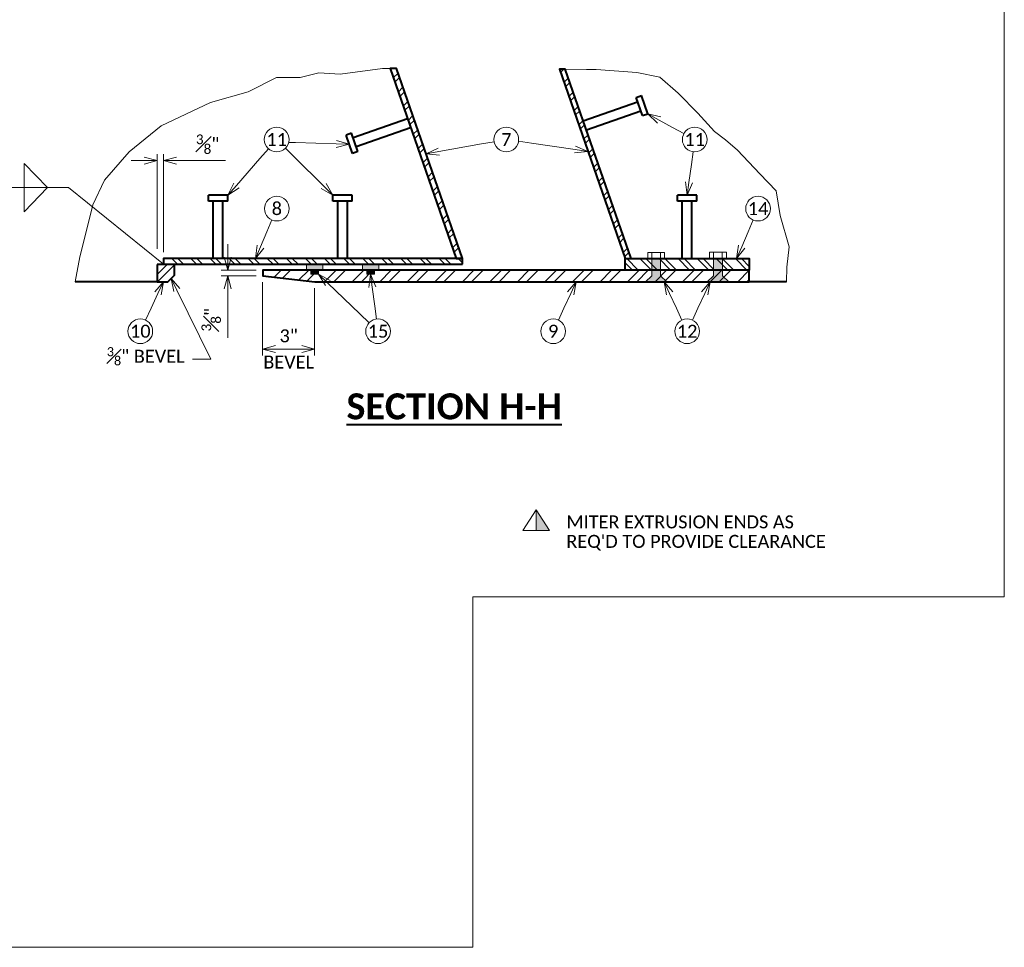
# Model space of a CAD drawing. Extents: x -1776 to -1159, y -2524 to -2272.
# Tile 6 of 12: x -1512 to -1398, y -2524 to -2417. Entities that reach past the tile are written whole.
import ezdxf
from ezdxf import colors
from ezdxf.entities.mleader import LeaderData, LeaderLine
from ezdxf.math import Vec2, Vec3

# ---------------------------------------------------------------- set-up
doc = ezdxf.new("R2010")
doc.units = 0
doc.header["$MEASUREMENT"] = 0
for name, color, linetype, lineweight in [('B_ANNO_DIM', 7, 'Continuous', 18), ('B_ANNO_SYMB', 7, 'Continuous', 18), ('B_ANNO_TEXT', 7, 'Continuous', 18), ('B_ANNO_TEXT_TITLE', 7, 'Continuous', 40), ('B_CONC_SDWLK', 14, 'Continuous', 40), ('B_DETAIL', 7, 'Continuous', 18), ('B_DETAIL_OBJ', 7, 'Continuous', 40), ('B_STEEL', 92, 'Continuous', 18)]:
    doc.layers.add(name, color=color, linetype=linetype, lineweight=lineweight)
doc.layers.add('B_ANNO_NOPLOT', color=47, linetype='Continuous', lineweight=18, plot=False)
doc.styles.add('Annotative', font='calibri.ttf', dxfattribs={"height": 0.0625})
doc.styles.get("Standard").update_dxf_attribs({"font": 'calibri.ttf'})
doc.styles.add('Title', font='calibrib.ttf', dxfattribs={"height": 0.125})
doc.dimstyles.new('Annotative', dxfattribs={"dimscale": 0, "dimtxt": 0.0625, "dimasz": 0.0625, "dimexe": 0.03125, "dimexo": 0.03125, "dimgap": 0.03125, "dimtad": 1, "dimdec": 3, "dimzin": 3, "dimdsep": 46, "dimlunit": 4, "dimtxsty": 'Standard', "dimblk": 'OPEN30', "dimcen": 0.03125, "dimaunit": 1, "dimadec": 0, "dimazin": 3, "dimtfac": 0.75, "dimtdec": 3, "dimtofl": 0, "dimtmove": 0, "dimatfit": 3, "dimldrblk": 'OPEN30', "dimfxl": 1, "dimtfill": 1, "dimfrac": 1, "dimtolj": 1, "dimtzin": 0, "dimarcsym": 0})

# ---------------------------------------------------------------- blocks, each defined once
blk = doc.blocks.new('triangle half solid')
at = {"layer": 'B_ANNO_SYMB'}
blk.add_hatch(color=256, dxfattribs=at).paths.add_polyline_path([(0, 1.19), (1.538, -1.189), (0, -1.189)])
blk.add_line((0, 1.19), (-1.538, -1.189), dxfattribs=at)
at = {"layer": 'B_ANNO_SYMB', "flags": 128}
for points in [[(-1.538, -1.189), (0, -1.189), (0, 1.19)], [(0, 1.19), (1.538, -1.189), (0, -1.189), (0, 1.19)]]:
    blk.add_lwpolyline(points, dxfattribs=at)
blk = doc.blocks.new('stud')
at = {"layer": 'B_DETAIL_OBJ'}
for p, q in [((-1.114, 3.662), (1.116, 3.662)), ((-1.114, 2.993), (-1.114, 3.662)), ((1.116, 2.993), (1.116, 3.662)), ((-1.114, 2.993), (1.116, 2.993)), ((-0.543, -3.66), (-0.543, 2.993)), ((0.573, -3.66), (0.573, 2.993))]:
    blk.add_line(p, q, dxfattribs=at)
blk = doc.blocks.new('_Open30')
at = {"color": 0, "linetype": 'ByBlock', "lineweight": -2}
for p, q in [((-1, 0.268), (0, 0)), ((0, 0), (-1, -0.268)), ((0, 0), (-1, 0))]:
    blk.add_line(p, q, dxfattribs=at)
blk = doc.blocks.new('*D14')
at = {"layer": 'B_ANNO_DIM', "color": 0, "lineweight": -2, "transparency": 16777216}
for p, q in [((-1483.79, -2447.41), (-1483.79, -2455.88)), ((-1477.78, -2448.1), (-1477.78, -2455.88)), ((-1479.28, -2455.13), (-1482.29, -2455.13))]:
    blk.add_line(p, q, dxfattribs=at)
at = {"layer": 'Defpoints', "color": 0, "transparency": 16777216}
for p in [(-1483.79, -2446.66), (-1477.78, -2447.35), (-1483.79, -2455.13)]:
    blk.add_point(p, dxfattribs=at)
at = {"layer": 'B_ANNO_DIM', "color": 0, "lineweight": -2, "transparency": 16777216, "xscale": 1.5, "yscale": 1.5, "zscale": 1.5, "rotation": 180}
blk.add_blockref('_Open30', (-1483.79, -2455.13), dxfattribs=at)
at = {"layer": 'B_ANNO_DIM', "color": 0, "lineweight": -2, "transparency": 16777216, "xscale": 1.5, "yscale": 1.5, "zscale": 1.5}
blk.add_blockref('_Open30', (-1477.78, -2455.13), dxfattribs=at)
at = {"layer": 'B_ANNO_DIM', "color": 0, "transparency": 16777216, "char_height": 1.5, "attachment_point": 5}
for s, insert in [('\\A1;3"', (-1480.78, -2453.61)), ('\\A1;BEVEL', (-1480.78, -2456.63))]:
    blk.add_mtext(s, dxfattribs=dict(at, insert=insert))
blk = doc.blocks.new('*D15')
at = {"layer": 'B_ANNO_DIM', "color": 0, "lineweight": -2, "transparency": 16777216}
for p, q in [((-1495.99, -2443.54), (-1495.99, -2432.61)), ((-1495.23, -2443.92), (-1495.23, -2432.61)), ((-1497.49, -2433.36), (-1498.99, -2433.36)), ((-1493.73, -2433.36), (-1488.07, -2433.36))]:
    blk.add_line(p, q, dxfattribs=at)
at = {"layer": 'Defpoints', "color": 0, "transparency": 16777216}
for p in [(-1495.23, -2433.36), (-1495.99, -2444.29), (-1495.23, -2444.67)]:
    blk.add_point(p, dxfattribs=at)
at = {"layer": 'B_ANNO_DIM', "color": 0, "lineweight": -2, "transparency": 16777216, "xscale": 1.5, "yscale": 1.5, "zscale": 1.5}
blk.add_blockref('_Open30', (-1495.99, -2433.36), dxfattribs=at)
at = {"layer": 'B_ANNO_DIM', "color": 0, "lineweight": -2, "transparency": 16777216, "xscale": 1.5, "yscale": 1.5, "zscale": 1.5, "rotation": 180}
blk.add_blockref('_Open30', (-1495.23, -2433.36), dxfattribs=at)
at = {"layer": 'B_ANNO_DIM', "color": 0, "transparency": 16777216, "insert": (-1490.15, -2431.46), "char_height": 1.5, "attachment_point": 5}
blk.add_mtext('\\A1;{\\H0.75x;\\S3#8;}"', dxfattribs=at)
blk = doc.blocks.new('*D16')
at = {"layer": 'B_ANNO_DIM', "color": 0, "lineweight": -2, "transparency": 16777216}
for p, q in [((-1487.83, -2444.51), (-1487.83, -2443.01)), ((-1484.54, -2446.01), (-1488.58, -2446.01)), ((-1484.54, -2446.66), (-1488.58, -2446.66)), ((-1487.83, -2448.16), (-1487.83, -2453.82))]:
    blk.add_line(p, q, dxfattribs=at)
at = {"layer": 'Defpoints', "color": 0, "transparency": 16777216}
for p in [(-1487.83, -2446.01), (-1483.79, -2446.01), (-1483.79, -2446.66)]:
    blk.add_point(p, dxfattribs=at)
at = {"layer": 'B_ANNO_DIM', "color": 0, "lineweight": -2, "transparency": 16777216, "xscale": 1.5, "yscale": 1.5, "zscale": 1.5}
for p, rotation in [((-1487.83, -2446.01), 270), ((-1487.83, -2446.66), 90)]:
    blk.add_blockref('_Open30', p, dxfattribs=dict(at, rotation=rotation))
at = {"layer": 'B_ANNO_DIM', "color": 0, "transparency": 16777216, "insert": (-1489.74, -2451.74), "char_height": 1.5, "attachment_point": 5, "rotation": 90}
blk.add_mtext('\\A1;{\\H0.75x;\\S3#8;}"', dxfattribs=at)
blk = doc.blocks.new('*U651')
at = {"layer": 'B_ANNO_NOPLOT', "flags": 128}
blk.add_lwpolyline([(0, 0), (0, 252), (323.9277, 252), (323.9277, 238.8552), (378, 238.8552), (378, 40.4996), (316.5708, 40.4996), (316.5708, 0)], close=True, dxfattribs=at)
blk = doc.blocks.new('INS_JTMODCVR4_BASE')
at = {"layer": 'B_STEEL'}
h = blk.add_hatch(dxfattribs=at)
h.set_pattern_fill('DGN_ANSI323', color=256, scale=0.01, angle=45, style=0, pattern_type=2)
h.set_pattern_definition([(45, (2147786.14, -2147404.0707), (-1.10308657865, 1.10308657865), []), (45, (2147785.798, -2147403.7287), (-1.10308657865, 1.10308657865), [])])
h.paths.add_polyline_path([(314.6442, 79.5778), (315.3891, 79.5778), (315.3894, 79.578), (307.7644, 101.515), (307.0214, 101.518)])
h = blk.add_hatch(dxfattribs=at)
h.set_pattern_fill('DGN_ANSI323', color=256, scale=0.01, angle=45, style=0, pattern_type=2)
h.set_pattern_definition([(45, (2147766.66, -2147404.0827), (-1.10308657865, 1.10308657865), []), (45, (2147766.318, -2147403.7407), (-1.10308657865, 1.10308657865), [])])
h.paths.add_polyline_path([(334.1894, 79.566), (334.8694, 79.566), (327.2684, 101.444), (326.5884, 101.447)])
h = blk.add_hatch(dxfattribs=at)
h.set_pattern_fill('ANSI32', color=256, scale=5)
h.set_pattern_definition([(45, (1743.952, 2320.7923), (-1.3258252, 1.3258252), []), (45, (1744.836, 2320.7923), (-1.3258252, 1.3258252), [])])
h.paths.add_polyline_path([(280.0934, 78.903), (282.0954, 78.903), (282.0954, 77.651), (281.3454, 76.901), (280.0934, 76.901)])
h = blk.add_hatch(dxfattribs=at)
h.set_pattern_fill('DGN_ANSI323', color=256, scale=0.01, angle=135, style=0, pattern_type=2)
h.set_pattern_definition([(135, (2147786.14, -2147404.7297), (-1.10308657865, -1.10308657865), []), (135, (2147785.798, -2147405.0716), (-1.10308657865, -1.10308657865), [])])
h.paths.add_polyline_path([(315.3894, 78.919), (315.3894, 79.578), (315.3891, 79.5778), (280.8521, 79.5778), (280.8524, 79.578), (280.8524, 78.919)])
for points in [[(297.3774, 78.897), (299.2374, 78.897), (299.2374, 78.233), (297.3774, 78.233)], [(303.8494, 78.907), (305.7084, 78.907), (305.7084, 78.242), (303.8494, 78.242)], [(339.0164, 76.901), (338.2734, 77.585), (338.2734, 79.566), (337.2564, 79.566), (337.2564, 77.585), (336.5274, 76.901)], [(344.4084, 79.562), (344.4084, 77.582), (343.6794, 76.897), (346.1674, 76.897), (345.4224, 77.582), (345.4224, 79.562)], [(297.8564, 78.235), (298.7424, 78.235), (298.7424, 77.781), (297.8564, 77.781)], [(304.3354, 78.213), (305.2134, 78.213), (305.2134, 77.759), (304.3354, 77.759)]]:
    blk.add_hatch(color=256, dxfattribs=at).paths.add_polyline_path(points)
h = blk.add_hatch(dxfattribs=at)
h.set_pattern_fill('DGN_ANSI323', color=256, scale=0.01, angle=135, style=0, pattern_type=2)
h.set_pattern_definition([(135, (282.1976, 80.495), (-1.103087, -1.103087), []), (135, (281.8557, 80.153), (-1.103087, -1.103087), [])])
h.paths.add_polyline_path([(334.1894, 79.566), (348.5114, 79.566), (348.5114, 78.238), (334.1894, 78.238)])
h = blk.add_hatch(dxfattribs=at)
h.set_pattern_fill('ANSI32', color=256, scale=6)
h.set_pattern_definition([(45, (1755.5995, 2331.321), (-1.5909903, 1.5909903), []), (45, (1756.6602, 2331.321), (-1.5909903, 1.5909903), [])])
h.paths.add_polyline_path([(292.3004, 77.5882), (292.3004, 78.2382), (348.5114, 78.2382), (348.5114, 76.901), (298.3106, 76.901)])
at = {"layer": 'B_ANNO_DIM'}
for p, q in [((264.7231, 84.9798), (264.7231, 90.5659)), ((267.4394, 87.7729), (264.7231, 90.5659)), ((267.4394, 87.7729), (264.7231, 84.9798))]:
    blk.add_line(p, q, dxfattribs=at)
at = {"layer": 'B_ANNO_NOPLOT', "flags": 128}
blk.add_lwpolyline([(0, 0), (0, 252), (323.9277, 252), (323.9277, 238.8552), (378, 238.8552), (378, 40.4996), (316.5708, 40.4996), (316.5708, 0)], close=True, dxfattribs=at)
at = {"layer": 'B_ANNO_SYMB'}
for centre in [(293.9157, 93.3259), (320.4562, 93.3259), (342.2263, 93.3259), (293.9346, 85.3405), (349.5462, 85.3405), (278.1604, 71.1735), (305.6314, 71.1735), (325.8727, 71.1735), (341.3512, 71.1735)]:
    blk.add_circle(centre, 1.4255, dxfattribs=at)
at = {"layer": 'B_CONC_SDWLK'}
for p, q in [((280.0934, 76.901), (270.6274, 76.901)), ((352.8244, 76.901), (348.5114, 76.901))]:
    blk.add_line(p, q, dxfattribs=at)
at = {"layer": 'B_DETAIL', "flags": 128}
for points in [[(307.7674, 101.515), (306.1524, 101.521), (306.1499, 101.5198), (301.2556, 100.8918), (298.8052, 101.028), (296.6271, 100.4831), (293.9044, 100.4831), (290.6371, 98.8483), (286.2808, 97.6223), (280.5632, 94.8977), (276.8875, 91.9006), (274.0287, 88.631), (272.6674, 85.7702), (271.8505, 82.5007), (271.1699, 79.7761), (270.6251, 76.8998)], [(326.5884, 101.447), (329.7064, 101.433), (329.7047, 101.4302), (330.8274, 101.4302), (330.8284, 101.433), (335.5184, 101.063), (338.1934, 100.518), (340.3244, 98.694), (342.5704, 96.383), (344.4944, 94.238), (345.7804, 93.306), (347.1824, 92.104), (349.7354, 89.351), (351.6384, 87.4), (352.0874, 84.545), (353.1314, 80.942), (352.8894, 78.588), (352.8244, 76.901)]]:
    blk.add_lwpolyline(points, dxfattribs=at)
at = {"layer": 'B_DETAIL_OBJ', "flags": 128}
for points in [[(314.6442, 79.5778), (315.3891, 79.5778), (315.3894, 79.578), (307.7644, 101.515), (307.0214, 101.518), (314.6442, 79.5778)], [(334.1894, 79.566), (334.8694, 79.566), (327.2684, 101.444), (326.5884, 101.447), (334.1894, 79.566)], [(315.3894, 78.919), (315.3894, 79.578), (315.3891, 79.5778), (280.8521, 79.5778), (280.8524, 79.578), (280.8524, 78.919), (315.3894, 78.919)], [(334.1894, 79.566), (348.5114, 79.566), (348.5114, 78.238), (334.1894, 78.238), (334.1894, 79.566)], [(348.5073, 78.237), (292.3004, 78.237), (292.3004, 77.587), (298.3106, 76.8998), (348.5114, 76.8998), (348.5114, 78.238)]]:
    blk.add_lwpolyline(points, dxfattribs=at)
blk.add_lwpolyline([(280.0934, 78.903), (280.0934, 76.901), (281.3454, 76.901), (282.0954, 77.651), (282.0954, 78.903)], close=True, dxfattribs=at)
at = {"layer": 'B_STEEL'}
for p, q in [((337.2564, 79.566), (337.2564, 80.291)), ((338.2654, 79.566), (338.2654, 80.291)), ((344.4004, 79.566), (344.4004, 80.299)), ((345.4154, 79.566), (345.4154, 80.299))]:
    blk.add_line(p, q, dxfattribs=at)
at = {"layer": 'B_STEEL', "flags": 128}
for points in [[(336.8064, 79.564), (336.8064, 80.291), (338.7364, 80.291), (338.7364, 79.564)], [(343.9504, 79.572), (343.9504, 80.299), (345.8804, 80.299), (345.8804, 79.572)], [(297.3774, 78.897), (299.2374, 78.897), (299.2374, 78.233), (297.3774, 78.233), (297.3774, 78.897)], [(303.8494, 78.907), (305.7084, 78.907), (305.7084, 78.242), (303.8494, 78.242), (303.8494, 78.907)], [(339.0164, 76.901), (338.2734, 77.585), (338.2734, 79.566), (337.2564, 79.566), (337.2564, 77.585), (336.5274, 76.901), (339.0164, 76.901)], [(344.4084, 79.562), (344.4084, 77.582), (343.6794, 76.897), (346.1674, 76.897), (345.4224, 77.582), (345.4224, 79.562), (344.4084, 79.562)], [(297.8564, 78.235), (298.7424, 78.235), (298.7424, 77.781), (297.8564, 77.781), (297.8564, 78.235)], [(304.3354, 78.213), (305.2134, 78.213), (305.2134, 77.759), (304.3354, 77.759), (304.3354, 78.213)]]:
    blk.add_lwpolyline(points, dxfattribs=at)
at = {"xscale": -1, "rotation": 289.1795035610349}
blk.add_blockref('stud', (332.9818, 96.152), dxfattribs=at)
at = {"rotation": 109.1376741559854}
blk.add_blockref('stud', (305.7635, 93.9758), dxfattribs=at)
at = {"xscale": -1}
for p in [(287.1594, 83.226), (301.5404, 83.226), (341.3624, 83.226)]:
    blk.add_blockref('stud', p, dxfattribs=at)
at = {"color": 7, "linetype": 'Continuous', "lineweight": 18}
blk.add_blockref('triangle half solid', (323.9002, 49.3449), dxfattribs=at)
at = {"layer": 'B_ANNO_TEXT', "char_height": 1.5, "width": 3.563823, "attachment_point": 5, "style": 'Annotative'}
for s, insert in [('11', (293.9157, 93.3259)), ('7', (320.4562, 93.3259)), ('11', (342.2263, 93.3259)), ('8', (293.9346, 85.3405)), ('14', (349.5462, 85.3405)), ('10', (278.1604, 71.1735)), ('15', (305.6314, 71.1735)), ('9', (325.8727, 71.1735)), ('12', (341.3512, 71.1735))]:
    blk.add_mtext(s, dxfattribs=dict(at, insert=insert))
at = {"layer": 'B_ANNO_TEXT', "insert": (327.3908, 49.9, 1.6845), "char_height": 1.5, "width": 109.373303, "attachment_point": 1, "line_spacing_factor": 0.9, "style": 'Annotative'}
blk.add_mtext("\\A1;MITER EXTRUSION ENDS AS\\PREQ'D TO PROVIDE CLEARANCE", dxfattribs=at)
at = {"layer": 'B_ANNO_TEXT_TITLE', "insert": (301.9862, 63.9957, 1.6845), "char_height": 3, "attachment_point": 1, "line_spacing_factor": 0.8, "style": 'Title'}
blk.add_mtext('{\\LSECTION H-H}', dxfattribs=at)
at = {"layer": 'B_ANNO_DIM'}
for base, p1, p2, angle, picture, middle, set_off in [((280.8524139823, 90.8841932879), (280.0934139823, 79.9570609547), (280.8524139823, 79.5777640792), 180, '*D15', (285.9330870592, 90.8841932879), (1776.0862272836, 2524.2485152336)), ((288.2537, 78.237), (292.3004, 77.587), (292.3004, 78.237), 270, '*D16', (288.2537, 72.5063), (1776.0862, 2524.2485))]:
    dim = blk.add_linear_dim(base=base, p1=p1, p2=p2, angle=angle, dimstyle='Annotative', override={"dimlfac": 0.5, "dimtfill": 0}, dxfattribs=at)
    dim.commit()
    dim.dimension.update_dxf_attribs({"geometry": picture, "text_midpoint": middle, "dimtype": 128, "insert": set_off})
dim = blk.add_linear_dim(base=(292.3004, 69.1189), p1=(298.3106, 76.8998), p2=(292.3004, 77.587), angle=180, text='<>\\XBEVEL', dimstyle='Annotative', override={"dimlfac": 0.5, "dimtfill": 0}, dxfattribs=at)
dim.commit()
dim.dimension.update_dxf_attribs({"geometry": '*D14', "text_midpoint": (295.3055, 69.1189), "dimtype": 128, "insert": (1776.0862, 2524.2485)})
blk.add_leader([(280.8524, 78.919), (269.8635, 87.7729), (259.3469, 87.7729)], dimstyle='Annotative', override={"dimscale": 0, "dimgap": 0.03125, "dimtad": 0}, dxfattribs=at)
ml = blk.add_multileader_mtext('Standard', dxfattribs=at)
ml.set_content('', color=256)
ml.set_leader_properties()
ml.set_arrow_properties(name='OPEN30')
ml.build(insert=Vec2(0, 0))
ml.multileader.update_dxf_attribs({"text_right_attachment_type": 3, "dogleg_length": 0.0625, "arrow_head_size": 1.5, "scale": 24})
ctx = ml.context
ctx.base_point, ctx.scale, ctx.char_height, ctx.arrow_head_size, ctx.landing_gap_size, ctx.plane_origin, ctx.plane_x_axis, ctx.plane_y_axis = Vec3(340.9769, 94.0122), 24, 1.5, 1.5, 0.75, Vec3(336.6139, 96.4087), Vec3(0.87647765, -0.48144255), Vec3(0.48144255, 0.87647765)
ctx.right_attachment = 3
notes = []
notes.append((ctx, [(0, (1, 1, 0), (339.6622, 94.7343), (0.87647765, -0.48144255), 1.5, [(0, [(336.8065, 96.3029), (339.6622, 94.7343), (339.6622, 94.7343)], 0, [])])]))
ctx.mtext.insert, ctx.mtext.text_direction, ctx.mtext.rotation, ctx.mtext.flow_direction = Vec3(341.2731, 92.9937), Vec3(-0.87647765, 0.48144255), 2.63929284, 5
ml = blk.add_multileader_mtext('Standard', dxfattribs=at)
ml.set_content('', color=256)
ml.set_leader_properties()
ml.set_arrow_properties(name='OPEN30')
ml.build(insert=Vec2(0, 0))
ml.multileader.update_dxf_attribs({"text_right_attachment_type": 3, "dogleg_length": 0.0625, "arrow_head_size": 1.5, "scale": 24})
ctx = ml.context
ctx.base_point, ctx.scale, ctx.char_height, ctx.arrow_head_size, ctx.landing_gap_size, ctx.plane_origin, ctx.plane_x_axis, ctx.plane_y_axis = Vec3(293.9648, 93.3819), 24, 1.5, 1.5, 0.75, Vec3(289.6952, 88.5102), Vec3(-0.65910864, -0.75204774), Vec3(0.75204774, -0.65910864)
ctx.right_attachment = 3
notes.append((ctx, [(0, (1, 1, 0), (291.9875, 91.1257), (0.65910864, 0.75204774), 1.5, [(0, [(288.2734, 86.888), (291.9875, 91.1257), (291.9875, 91.1257)], 0, [])])]))
ctx.mtext.insert, ctx.mtext.text_direction, ctx.mtext.rotation, ctx.mtext.flow_direction = Vec3(294.0345, 92.3235), Vec3(-0.65910864, -0.75204774), 3.99275608, 5
ml = blk.add_multileader_mtext('Standard', dxfattribs=at)
ml.set_content('', color=256)
ml.set_leader_properties()
ml.set_arrow_properties(name='OPEN30')
ml.build(insert=Vec2(0, 0))
ml.multileader.update_dxf_attribs({"text_right_attachment_type": 3, "dogleg_length": 0.0625, "arrow_head_size": 1.5, "scale": 24})
ctx = ml.context
ctx.base_point, ctx.scale, ctx.char_height, ctx.arrow_head_size, ctx.landing_gap_size, ctx.plane_origin, ctx.plane_x_axis, ctx.plane_y_axis = Vec3(294.9292, 92.3234), 24, 1.5, 1.5, 0.75, Vec3(298.4683, 88.8228), Vec3(-0.71096536, 0.70322703), Vec3(-0.70322703, -0.71096536)
ctx.right_attachment = 3
notes.append((ctx, [(0, (1, 1, 0), (295.9956, 91.2686), (-0.71096536, 0.70322703), 1.5, [(0, [(300.4244, 86.888), (295.9956, 91.2686), (295.9956, 91.2686)], 0, [])])]))
ctx.mtext.insert, ctx.mtext.text_direction, ctx.mtext.rotation, ctx.mtext.flow_direction = Vec3(293.8685, 92.3176), Vec3(-0.71096536, 0.70322703), 2.36166635, 5
ml = blk.add_multileader_mtext('Standard', dxfattribs=at)
ml.set_content('', color=256)
ml.set_leader_properties()
ml.set_arrow_properties(name='OPEN30')
ml.build(insert=Vec2(0, 0))
ml.multileader.update_dxf_attribs({"text_right_attachment_type": 3, "dogleg_length": 0.0625, "arrow_head_size": 1.5, "scale": 24})
ctx = ml.context
ctx.base_point, ctx.scale, ctx.char_height, ctx.arrow_head_size, ctx.landing_gap_size, ctx.plane_origin, ctx.plane_x_axis, ctx.plane_y_axis = Vec3(295.301, 92.9896), 24, 1.5, 1.5, 0.75, Vec3(299.5535, 92.86), Vec3(-0.99953592, 0.03046221), Vec3(-0.03046221, -0.99953592)
ctx.right_attachment = 3
notes.append((ctx, [(0, (1, 1, 0), (296.0773, 92.9659), (-0.99953592, 0.03046221), 0.7766, [(0, [(302.3036, 92.7762), (296.0773, 92.9659), (296.0773, 92.9659)], 0, [])])]))
ctx.mtext.insert, ctx.mtext.text_direction, ctx.mtext.rotation, ctx.mtext.flow_direction = Vec3(294.5285, 92.2628), Vec3(-0.99953592, 0.03046221), 3.11112573, 5
ml = blk.add_multileader_mtext('Standard', dxfattribs=at)
ml.set_content('', color=256)
ml.set_leader_properties()
ml.set_arrow_properties(name='OPEN30')
ml.build(insert=Vec2(0, 0))
ml.multileader.update_dxf_attribs({"text_right_attachment_type": 3, "dogleg_length": 0.0625, "arrow_head_size": 1.5, "scale": 24})
ctx = ml.context
ctx.base_point, ctx.scale, ctx.char_height, ctx.arrow_head_size, ctx.landing_gap_size, ctx.plane_origin, ctx.plane_x_axis, ctx.plane_y_axis = Vec3(319.0529, 93.075), 24, 1.5, 1.5, 0.75, Vec3(314.1527, 92.199), Vec3(0.98439421, 0.17597736), Vec3(-0.17597736, 0.98439421)
ctx.right_attachment = 3
notes.append((ctx, [(0, (1, 1, 0), (317.5763, 92.811), (0.98439421, 0.17597736), 1.5, [(0, [(311.1868, 91.6688), (317.5763, 92.811), (317.5763, 92.811)], 0, [])])]))
ctx.mtext.insert, ctx.mtext.text_direction, ctx.mtext.rotation, ctx.mtext.flow_direction = Vec3(319.9232, 92.4687), Vec3(-0.98439421, -0.17597736), 3.31849119, 5
ml = blk.add_multileader_mtext('Standard', dxfattribs=at)
ml.set_content('', color=256)
ml.set_leader_properties()
ml.set_arrow_properties(name='OPEN30')
ml.build(insert=Vec2(0, 0))
ml.multileader.update_dxf_attribs({"text_right_attachment_type": 3, "dogleg_length": 0.0625, "arrow_head_size": 1.5, "scale": 24})
ctx = ml.context
ctx.base_point, ctx.scale, ctx.char_height, ctx.arrow_head_size, ctx.landing_gap_size, ctx.plane_origin, ctx.plane_x_axis, ctx.plane_y_axis = Vec3(321.8669, 93.1212), 24, 1.5, 1.5, 0.75, Vec3(326.7932, 92.4063), Vec3(-0.98963526, 0.14360379), Vec3(-0.14360379, -0.98963526)
ctx.right_attachment = 3
notes.append((ctx, [(0, (1, 1, 0), (323.3514, 92.9057), (-0.98963526, 0.14360379), 1.5, [(0, [(329.8848, 91.9577), (323.3514, 92.9057), (323.3514, 92.9057)], 0, [])])]))
ctx.mtext.insert, ctx.mtext.text_direction, ctx.mtext.rotation, ctx.mtext.flow_direction = Vec3(321.017, 92.4866), Vec3(-0.98963526, 0.14360379), 2.99749066, 5
ml = blk.add_multileader_mtext('Standard', dxfattribs=at)
ml.set_content('', color=256)
ml.set_leader_properties()
ml.set_arrow_properties(name='OPEN30')
ml.build(insert=Vec2(0, 0))
ml.multileader.update_dxf_attribs({"text_right_attachment_type": 3, "dogleg_length": 0.0625, "arrow_head_size": 1.5, "scale": 24})
ctx = ml.context
ctx.base_point, ctx.scale, ctx.char_height, ctx.arrow_head_size, ctx.landing_gap_size, ctx.plane_origin, ctx.plane_x_axis, ctx.plane_y_axis = Vec3(342.2362, 93.3997), 24, 1.5, 1.5, 0.75, Vec3(341.3737, 86.9795), Vec3(-0.1331488, -0.99109606), Vec3(0.99109606, -0.1331488)
ctx.right_attachment = 3
notes.append((ctx, [(0, (1, 1, 0), (341.8368, 90.4264), (0.1331488, 0.99109606), 1.5, [(0, [(341.3614, 86.888), (341.8368, 90.4264), (341.8368, 90.4264)], 0, [])])]))
ctx.mtext.insert, ctx.mtext.text_direction, ctx.mtext.rotation, ctx.mtext.flow_direction = Vec3(341.393, 92.7562), Vec3(0.1331488, 0.99109606), 1.43725093, 5
ml = blk.add_multileader_mtext('Standard', dxfattribs=at)
ml.set_content('', color=256)
ml.set_leader_properties()
ml.set_arrow_properties(name='OPEN30')
ml.build(insert=Vec2(0, 0))
ml.multileader.update_dxf_attribs({"text_right_attachment_type": 3, "dogleg_length": 0.0625, "arrow_head_size": 1.5, "scale": 24})
ctx = ml.context
ctx.base_point, ctx.scale, ctx.char_height, ctx.arrow_head_size, ctx.landing_gap_size, ctx.plane_origin, ctx.plane_x_axis, ctx.plane_y_axis = Vec3(293.964, 85.4089), 24, 1.5, 1.5, 0.75, Vec3(291.4053, 79.4577), Vec3(-0.394981, -0.91868929), Vec3(0.91868929, -0.394981)
ctx.right_attachment = 3
notes.append((ctx, [(0, (1, 1, 0), (292.779, 82.6528), (0.394981, 0.91868929), 1.5, [(0, [(291.4519, 79.566), (292.779, 82.6528), (292.779, 82.6528)], 0, [])])]))
ctx.mtext.insert, ctx.mtext.text_direction, ctx.mtext.rotation, ctx.mtext.flow_direction = Vec3(292.9787, 85.0161), Vec3(0.394981, 0.91868929), 1.16474916, 5
ml = blk.add_multileader_mtext('Standard', dxfattribs=at)
ml.set_content('', color=256)
ml.set_leader_properties()
ml.set_arrow_properties(name='OPEN30')
ml.build(insert=Vec2(0, 0))
ml.multileader.update_dxf_attribs({"text_right_attachment_type": 3, "dogleg_length": 0.0625, "arrow_head_size": 1.5, "scale": 24})
ctx = ml.context
ctx.base_point, ctx.scale, ctx.char_height, ctx.arrow_head_size, ctx.landing_gap_size, ctx.plane_origin, ctx.plane_x_axis, ctx.plane_y_axis = Vec3(349.5756, 85.4089), 24, 1.5, 1.5, 0.75, Vec3(347.017, 79.4577), Vec3(-0.394981, -0.91868929), Vec3(0.91868929, -0.394981)
ctx.right_attachment = 3
notes.append((ctx, [(0, (1, 1, 0), (348.3906, 82.6528), (0.394981, 0.91868929), 1.5, [(0, [(347.0635, 79.566), (348.3906, 82.6528), (348.3906, 82.6528)], 0, [])])]))
ctx.mtext.insert, ctx.mtext.text_direction, ctx.mtext.rotation, ctx.mtext.flow_direction = Vec3(348.5903, 85.0161), Vec3(0.394981, 0.91868929), 1.16474916, 5
ml = blk.add_multileader_mtext('Standard', dxfattribs=at)
ml.set_content('', color=256)
ml.set_leader_properties()
ml.set_arrow_properties(name='OPEN30')
ml.build(insert=Vec2(0, 0))
ml.multileader.update_dxf_attribs({"text_right_attachment_type": 3, "dogleg_length": 0.0625, "arrow_head_size": 1.5, "scale": 24})
ctx = ml.context
ctx.base_point, ctx.scale, ctx.char_height, ctx.arrow_head_size, ctx.landing_gap_size, ctx.plane_origin, ctx.plane_x_axis, ctx.plane_y_axis = Vec3(304.6026, 72.1602), 24, 1.5, 1.5, 0.75, Vec3(301.0101, 75.606), Vec3(0.72169645, -0.69220968), Vec3(0.69220968, 0.72169645)
ctx.right_attachment = 3
notes.append((ctx, [(0, (1, 1, 0), (303.52, 73.1986), (0.72169645, -0.69220968), 1.5, [(0, [(298.7424, 77.781), (303.52, 73.1986), (303.52, 73.1986)], 0, [])])]))
ctx.mtext.insert, ctx.mtext.text_direction, ctx.mtext.rotation, ctx.mtext.flow_direction = Vec3(304.6247, 71.0998), Vec3(-0.72169645, 0.69220968), 2.3770463, 5
ml = blk.add_multileader_mtext('Standard', dxfattribs=at)
ml.set_content('', color=256)
ml.set_leader_properties()
ml.set_arrow_properties(name='OPEN30')
ml.build(insert=Vec2(0, 0))
ml.multileader.update_dxf_attribs({"text_right_attachment_type": 3, "dogleg_length": 0.0625, "arrow_head_size": 1.5, "scale": 24})
ctx = ml.context
ctx.base_point, ctx.scale, ctx.char_height, ctx.arrow_head_size, ctx.landing_gap_size, ctx.plane_origin, ctx.plane_x_axis, ctx.plane_y_axis = Vec3(305.641, 71.0996), 24, 1.5, 1.5, 0.75, Vec3(304.8051, 77.5233), Vec3(-0.12904216, 0.99163911), Vec3(-0.99163911, -0.12904216)
ctx.right_attachment = 3
notes.append((ctx, [(0, (1, 1, 0), (305.2539, 74.0745), (0.12904216, -0.99163911), 1.5, [(0, [(304.7744, 77.759), (305.2539, 74.0745), (305.2539, 74.0745)], 0, [])])]))
ctx.mtext.insert, ctx.mtext.text_direction, ctx.mtext.rotation, ctx.mtext.flow_direction = Vec3(306.2879, 71.9401), Vec3(0.12904216, -0.99163911), 4.84179198, 5
ml = blk.add_multileader_mtext('Standard', dxfattribs=at)
ml.set_content('\\A1;{\\H0.7x;\\S3#8;}" BEVEL', color=256)
ml.set_leader_properties()
ml.set_arrow_properties(name='OPEN30')
ml.build(insert=Vec2(0, 0))
ml.multileader.update_dxf_attribs({"text_right_attachment_type": 3, "dogleg_length": 0.0625, "arrow_head_size": 1.5, "scale": 24})
ctx = ml.context
ctx.base_point, ctx.scale, ctx.char_height, ctx.arrow_head_size, ctx.landing_gap_size, ctx.plane_origin = Vec3(273.5339, 68.5846), 24, 1.5, 1.5, 0.75, Vec3(281.7204, 77.4987)
ctx.right_attachment = 3
notes.append((ctx, [(0, (1, 1, 0), (285.6887, 67.9329), (-1, 0), 1.5, [(0, [(281.7204, 77.276), (286.3051, 67.9329), (285.6887, 67.9329)], 0, [])])]))
ctx.mtext.insert, ctx.mtext.flow_direction = Vec3(274.2839, 69.338), 5
ml = blk.add_multileader_mtext('Standard', dxfattribs=at)
ml.set_content('', color=256)
ml.set_leader_properties()
ml.set_arrow_properties(name='OPEN30')
ml.build(insert=Vec2(0, 0))
ml.multileader.update_dxf_attribs({"text_right_attachment_type": 3, "dogleg_length": 0.0625, "arrow_head_size": 1.5, "scale": 24})
ctx = ml.context
ctx.base_point, ctx.scale, ctx.char_height, ctx.arrow_head_size, ctx.landing_gap_size, ctx.plane_origin, ctx.plane_x_axis, ctx.plane_y_axis = Vec3(278.1289, 71.106), 24, 1.5, 1.5, 0.75, Vec3(280.8658, 76.9773), Vec3(0.42249746, 0.90636411), Vec3(-0.90636411, 0.42249746)
ctx.right_attachment = 3
notes.append((ctx, [(0, (1, 1, 0), (279.3964, 73.8251), (-0.42249746, -0.90636411), 1.5, [(0, [(280.8302, 76.901), (279.3964, 73.8251), (279.3964, 73.8251)], 0, [])])]))
ctx.mtext.insert, ctx.mtext.text_direction, ctx.mtext.rotation, ctx.mtext.flow_direction = Vec3(279.1255, 71.4689), Vec3(-0.42249746, -0.90636411), 4.27618995, 5
ml = blk.add_multileader_mtext('Standard', dxfattribs=at)
ml.set_content('', color=256)
ml.set_leader_properties()
ml.set_arrow_properties(name='OPEN30')
ml.build(insert=Vec2(0, 0))
ml.multileader.update_dxf_attribs({"text_right_attachment_type": 3, "dogleg_length": 0.0625, "arrow_head_size": 1.5, "scale": 24})
ctx = ml.context
ctx.base_point, ctx.scale, ctx.char_height, ctx.arrow_head_size, ctx.landing_gap_size, ctx.plane_origin, ctx.plane_x_axis, ctx.plane_y_axis = Vec3(325.8412, 71.106), 24, 1.5, 1.5, 0.75, Vec3(328.5781, 76.9773), Vec3(0.42249746, 0.90636411), Vec3(-0.90636411, 0.42249746)
ctx.right_attachment = 3
notes.append((ctx, [(0, (1, 1, 0), (327.1087, 73.8251), (-0.42249746, -0.90636411), 1.5, [(0, [(328.5425, 76.901), (327.1087, 73.8251), (327.1087, 73.8251)], 0, [])])]))
ctx.mtext.insert, ctx.mtext.text_direction, ctx.mtext.rotation, ctx.mtext.flow_direction = Vec3(326.8379, 71.4689), Vec3(-0.42249746, -0.90636411), 4.27618995, 5
ml = blk.add_multileader_mtext('Standard', dxfattribs=at)
ml.set_content('', color=256)
ml.set_leader_properties()
ml.set_arrow_properties(name='OPEN30')
ml.build(insert=Vec2(0, 0))
ml.multileader.update_dxf_attribs({"text_right_attachment_type": 3, "dogleg_length": 0.0625, "arrow_head_size": 1.5, "scale": 24})
ctx = ml.context
ctx.base_point, ctx.scale, ctx.char_height, ctx.arrow_head_size, ctx.landing_gap_size, ctx.plane_origin, ctx.plane_x_axis, ctx.plane_y_axis = Vec3(341.3827, 71.106), 24, 1.5, 1.5, 0.75, Vec3(338.6458, 76.9773), Vec3(-0.42249746, 0.90636411), Vec3(-0.90636411, -0.42249746)
ctx.right_attachment = 3
notes.append((ctx, [(0, (1, 1, 0), (340.1152, 73.8251), (0.42249746, -0.90636411), 1.5, [(0, [(338.6814, 76.901), (340.1152, 73.8251), (340.1152, 73.8251)], 0, [])])]))
ctx.mtext.insert, ctx.mtext.text_direction, ctx.mtext.rotation, ctx.mtext.flow_direction = Vec3(340.3861, 71.4689), Vec3(-0.42249746, 0.90636411), 2.00699536, 5
ml = blk.add_multileader_mtext('Standard', dxfattribs=at)
ml.set_content('', color=256)
ml.set_leader_properties()
ml.set_arrow_properties(name='OPEN30')
ml.build(insert=Vec2(0, 0))
ml.multileader.update_dxf_attribs({"text_right_attachment_type": 3, "dogleg_length": 0.0625, "arrow_head_size": 1.5, "scale": 24})
ctx = ml.context
ctx.base_point, ctx.scale, ctx.char_height, ctx.arrow_head_size, ctx.landing_gap_size, ctx.plane_origin, ctx.plane_x_axis, ctx.plane_y_axis = Vec3(341.3198, 71.106), 24, 1.5, 1.5, 0.75, Vec3(344.0567, 76.9773), Vec3(0.42249746, 0.90636411), Vec3(-0.90636411, 0.42249746)
ctx.right_attachment = 3
notes.append((ctx, [(0, (1, 1, 0), (342.5873, 73.8251), (-0.42249746, -0.90636411), 1.5, [(0, [(344.0211, 76.901), (342.5873, 73.8251), (342.5873, 73.8251)], 0, [])])]))
ctx.mtext.insert, ctx.mtext.text_direction, ctx.mtext.rotation, ctx.mtext.flow_direction = Vec3(342.3164, 71.4689), Vec3(-0.42249746, -0.90636411), 4.27618995, 5
for ctx, leaders in notes:
    for number, flags, end, landing, length, lines in leaders:
        leader = LeaderData()
        leader.index, (leader.has_last_leader_line, leader.has_dogleg_vector, leader.attachment_direction) = number, flags
        leader.last_leader_point, leader.dogleg_vector, leader.dogleg_length = Vec3(end), Vec3(landing), length
        for number, points, colour, breaks in lines:
            line = LeaderLine()
            line.index, line.vertices, line.color, line.breaks = number, Vec3.list(points), colors.encode_raw_color(colour), breaks
            leader.lines.append(line)
        ctx.leaders.append(leader)

msp = doc.modelspace()

# ---------------------------------------------------------------- block references
at = {"layer": 'B_ANNO_DIM'}
msp.add_blockref('INS_JTMODCVR4_BASE', (-1776.09, -2524.25), dxfattribs=at)

# ---------------------------------------------------------------- next in the draw order: block references
msp.add_blockref('*U651', (-1776.09, -2524.25), dxfattribs=at)

doc.saveas('drawing.dxf')
